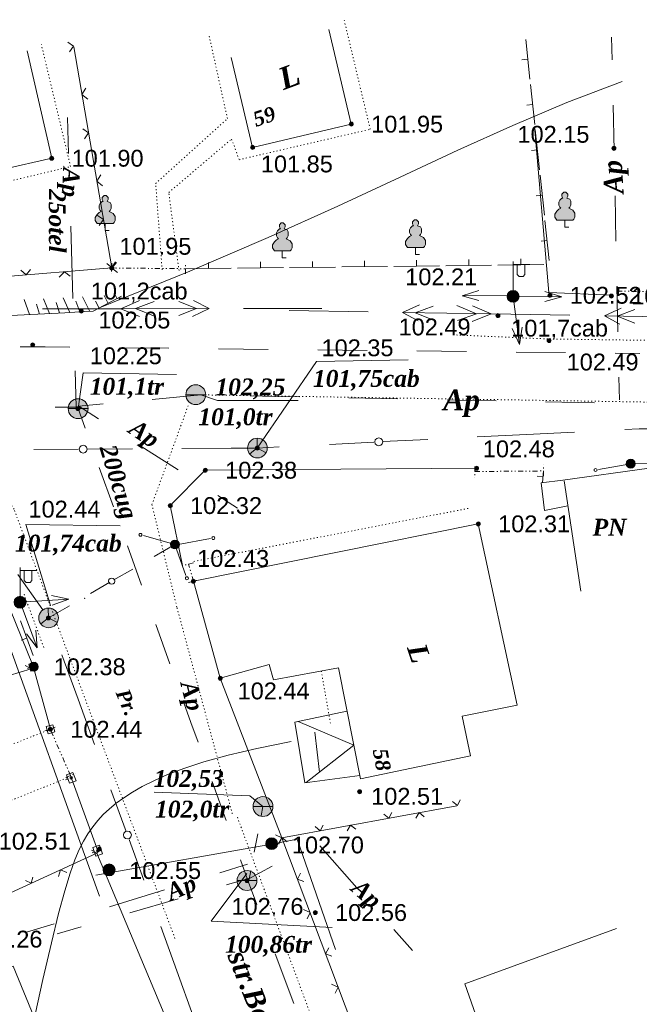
# Model space of a CAD drawing. Header units: millimetres. Extents: x 9396 to 25236, y 15106 to 31102.
# Tile 222 of 256: x 11839 to 11901, y 16457 to 16557. Entities that reach past the tile are written whole.
import ezdxf
from ezdxf.enums import TextEntityAlignment as Align

# ---------------------------------------------------------------- set-up
doc = ezdxf.new("R2010")
doc.units = ezdxf.units.MM
for name, pattern in [('DIVIDE', [1.25, 0.5, -0.25, 0, -0.25, 0, -0.25]), ('DOT', [0.25, 0, -0.25]), ('HIDDEN', [0.375, 0.25, -0.125])]:
    doc.linetypes.add(name, pattern=pattern)
for name, color, linetype, lineweight, true_color in [('1001010', 7, 'Continuous', 9, 0x000000), ('10010110', 7, 'Continuous', 20, 0xa25100), ('10010210', 7, 'Continuous', 9, 0x000000), ('1060000', 7, 'Continuous', 9, 0x000000), ('1070000', 7, 'DOT', 9, 0x000000), ('2030003', 7, 'Continuous', 9, 0x000000), ('2030012', 7, 'Continuous', 9, 0x000000), ('2030021', 7, 'Continuous', 9, 0x000000), ('21100200', 7, 'HIDDEN', 0, 0x800080), ('3000105', 7, 'DIVIDE', 9, 0x000000), ('3000113', 7, 'Continuous', 9, 0x000000), ('3000130', 7, 'Continuous', 9, 0x000000), ('3000220', 7, 'Continuous', 9, 0x000000), ('3000260', 7, 'Continuous', 9, 0x000000), ('4000210', 7, 'Continuous', 9, 0x000000), ('5010210', 7, 'Continuous', 20, 0x008000), ('5010420', 7, 'Continuous', 9, 0x000000), ('6011210', 1, 'Continuous', 9, 0xff0000), ('6011300', 1, 'Continuous', 20, 0xff0000), ('8010110', 7, 'Continuous', 20, 0x0080ff), ('8010120', 7, 'Continuous', 20, 0x0080ff), ('8010200', 7, 'Continuous', 9, 0x000000), ('9010110', 7, 'Continuous', 9, 0x000000), ('9010120', 7, 'Continuous', 20, 0x000000), ('9010200', 7, 'Continuous', 9, 0x000000)]:
    doc.layers.add(name, color=color, linetype=linetype, lineweight=lineweight, true_color=true_color)
doc.styles.add('1', font='timesbi.ttf', dxfattribs={"height": 0.00127})
doc.styles.add('10', font='timesbi.ttf', dxfattribs={"height": 0.001481})
doc.styles.add('12', font='timesbi.ttf', dxfattribs={"height": 0.001693})
doc.styles.add('13', font='timesbi.ttf', dxfattribs={"height": 0.001693})
doc.styles.add('2', font='timesbi.ttf', dxfattribs={"height": 0.001693})
doc.styles.add('26', font='arial.ttf', dxfattribs={"height": 0.001693})
doc.styles.add('3', font='timesbi.ttf', dxfattribs={"height": 0.001693})
doc.styles.add('9', font='timesbi.ttf', dxfattribs={"height": 0.001693})
doc.styles.add('F2', font='arial.ttf', dxfattribs={"height": 0.001693})

# ---------------------------------------------------------------- blocks, each defined once
blk = doc.blocks.new('SYMBOL21100200')
at = {"true_color": 0x800080}
h = blk.add_hatch(color=216, dxfattribs=at)
edge = h.paths.add_edge_path()
edge.add_arc((0, 0), 0.1, 0, 360)
at = {"color": 216, "linetype": 'Continuous', "lineweight": 0, "true_color": 0x800080}
blk.add_circle((0, 0), 0.1, dxfattribs=at)
blk = doc.blocks.new('SYMBOL2030021')
at = {"true_color": 0xffffff}
h = blk.add_hatch(color=7, dxfattribs=at)
edge = h.paths.add_edge_path()
edge.add_arc((0, 0), 0.225, 0, 360)
at = {"true_color": 0x000000}
h = blk.add_hatch(color=18, dxfattribs=at)
edge = h.paths.add_edge_path()
edge.add_arc((0, 0), 0.05, 0, 360)
at = {"color": 18, "linetype": 'Continuous', "lineweight": 0, "true_color": 0x000000}
for radius in [0.225, 0.05]:
    blk.add_circle((0, 0), radius, dxfattribs=at)
blk = doc.blocks.new('SYMBOL2030003')
at = {"true_color": 0xffffff}
h = blk.add_hatch(color=7, dxfattribs=at)
edge = h.paths.add_edge_path()
edge.add_arc((0, 0), 0.3, 0, 360)
at = {"true_color": 0x000000}
h = blk.add_hatch(color=18, dxfattribs=at)
edge = h.paths.add_edge_path()
edge.add_arc((0, 0), 0.1, 0, 360)
at = {"color": 18, "linetype": 'Continuous', "lineweight": 0, "true_color": 0x000000, "flags": 128}
for points in [[(0, 0.3), (0, 1.75)], [(0, 1.6), (0.85, 1.6)], [(0.2, 1.6), (0.2, 1.1), (0.3, 1), (0.5, 1), (0.6, 1.1), (0.6, 1.6)]]:
    blk.add_lwpolyline(points, dxfattribs=at)
at = {"color": 18, "linetype": 'Continuous', "lineweight": 0, "true_color": 0x000000}
for radius in [0.3, 0.1]:
    blk.add_circle((0, 0), radius, dxfattribs=at)
blk = doc.blocks.new('SYMBOL4000210')
at = {"true_color": 0xffffff}
blk.add_hatch(color=7, dxfattribs=at).paths.add_polyline_path([(0.05, 1.75), (-0.05, 1.75), (-0.15, 1.65), (-0.15, 1.55), (-0.1, 1.45), (-0.15, 1.45), (-0.25, 1.35), (-0.3, 1.25), (-0.3, 1.1), (-0.25, 1), (-0.2, 0.95), (-0.3, 0.9), (-0.35, 0.85), (-0.4, 0.8), (-0.5, 0.65), (-0.5, 0.5), (-0.4, 0.35), (-0.3, 0.35), (-0.1, 0.35), (0, 0.35), (0.15, 0.35), (0.4, 0.35), (0.45, 0.4), (0.5, 0.5), (0.5, 0.7), (0.4, 0.85), (0.2, 0.95), (0.25, 1), (0.3, 1.1), (0.3, 1.3), (0.25, 1.4), (0.1, 1.45), (0.15, 1.55), (0.15, 1.65)])
at = {"color": 18, "linetype": 'Continuous', "lineweight": 0, "true_color": 0x000000, "flags": 128}
blk.add_lwpolyline([(0.05, 1.75), (-0.05, 1.75), (-0.15, 1.65), (-0.15, 1.55), (-0.1, 1.45), (-0.15, 1.45), (-0.25, 1.35), (-0.3, 1.25), (-0.3, 1.1), (-0.25, 1), (-0.2, 0.95), (-0.3, 0.9), (-0.35, 0.85), (-0.4, 0.8), (-0.5, 0.65), (-0.5, 0.5), (-0.4, 0.35), (-0.3, 0.35), (-0.1, 0.35), (0, 0.35), (0.15, 0.35), (0.4, 0.35), (0.45, 0.4), (0.5, 0.5), (0.5, 0.7), (0.4, 0.85), (0.2, 0.95), (0.25, 1), (0.3, 1.1), (0.3, 1.3), (0.25, 1.4), (0.1, 1.45), (0.15, 1.55), (0.15, 1.65), (0.05, 1.75)], close=True, dxfattribs=at)
blk.add_lwpolyline([(0, 0.35), (0, 0), (0.2, 0)], dxfattribs=at)
blk = doc.blocks.new('SYMBOL5010420')
at = {"true_color": 0xffffff}
h = blk.add_hatch(color=7, dxfattribs=at)
edge = h.paths.add_edge_path()
edge.add_arc((0, 0), 0.5, 0, 360)
at = {"color": 18, "linetype": 'Continuous', "lineweight": 9, "true_color": 0x000000, "flags": 128}
blk.add_lwpolyline([(-0.5, 0), (0.5, 0)], dxfattribs=at)
at = {"color": 18, "linetype": 'Continuous', "lineweight": 9, "true_color": 0x000000}
blk.add_circle((0, 0), 0.5, dxfattribs=at)
blk = doc.blocks.new('SYMBOL2030012')
at = {"true_color": 0xffffff}
h = blk.add_hatch(color=7, dxfattribs=at)
edge = h.paths.add_edge_path()
edge.add_arc((0, 0), 0.225, 0, 360)
at = {"true_color": 0x000000}
h = blk.add_hatch(color=18, dxfattribs=at)
edge = h.paths.add_edge_path()
edge.add_arc((0, 0), 0.05, 0, 360)
at = {"color": 18, "linetype": 'Continuous', "lineweight": 0, "true_color": 0x000000}
for radius in [0.225, 0.05]:
    blk.add_circle((0, 0), radius, dxfattribs=at)
blk = doc.blocks.new('SYMBOL9010200')
at = {"true_color": 0xffffff}
h = blk.add_hatch(color=7, dxfattribs=at)
edge = h.paths.add_edge_path()
edge.add_arc((0.01, 0), 0.495, 0, 360)
at = {"color": 18, "linetype": 'Continuous', "lineweight": 0, "true_color": 0x000000, "flags": 128}
for points in [[(0.0025, 0.0025), (-0.3845, -0.3005)], [(0.0025, 0.007), (-0.007, 0.495)], [(0.005, 0), (0.44, -0.238)]]:
    blk.add_lwpolyline(points, dxfattribs=at)
at = {"color": 18, "linetype": 'Continuous', "lineweight": 0, "true_color": 0x000000}
blk.add_circle((0.01, 0), 0.495, dxfattribs=at)
blk = doc.blocks.new('SYMBOL8010200')
at = {"true_color": 0x000000}
h = blk.add_hatch(color=18, dxfattribs=at)
edge = h.paths.add_edge_path()
edge.add_arc((0, 0), 0.3, 0, 360)
at = {"color": 18, "linetype": 'Continuous', "lineweight": 0, "true_color": 0x000000}
blk.add_circle((0, 0), 0.3, dxfattribs=at)

msp = doc.modelspace()

# ---------------------------------------------------------------- linework, layer by layer
at = {"layer": '1001010', "color": 253}
for p, q in [((11893.506, 16510.228, 106.299), (11902.173, 16511.411, 135.059)), ((11891.315, 16509.954, 109.515), (11893.506, 16510.228, 109.515)), ((11893.626, 16510.146, 109.515), (11895.309, 16499.059, 61.996)), ((11891.658, 16507.178, 109.515), (11891.315, 16509.954, 109.515)), ((11894.007, 16507.638, 109.515), (11891.658, 16507.178, 109.515)), ((11869.026, 16480.831, 7.103), (11868.582, 16484.87, 2.683)), ((11884.23, 16482.484, 6.94), (11873.151, 16480.16, 6.94))]:
    msp.add_line(p, q, dxfattribs=at)
for points in [[(11860.165, 16552.721, 9.494), (11862.302, 16543.675, 9.484), (11872.229, 16546.02, 14.514), (11869.98, 16555.54, 12.121)], [(11824.028, 16550.628, 1.066), (11827.118, 16539.184, 3.658), (11842.115, 16542.59, 2.634), (11839.664, 16553.378, 3.782)], [(11873.151, 16480.16, 6.94), (11870.93, 16491.342, 5.65), (11864.406, 16490.146, 5.213), (11863.979, 16491.672, 4.684), (11859.063, 16490.296, 3.784), (11856.359, 16500.042, 1.014), (11884.993, 16505.818, 1.993), (11888.911, 16487.59, 6.376), (11883.361, 16486.469, 6.752), (11884.23, 16482.484, 6.94)], [(11873.08, 16480.517, 6.899), (11867.559, 16479.77, 7.326), (11866.55, 16485.87, 1.014), (11871.799, 16486.967, 11.047)], [(11866.875, 16485.938, 1.636), (11872.478, 16483.548, 6.549), (11867.703, 16479.79, 7.315)], [(11888.867, 16444.664, 36.084), (11883.632, 16459.551, 36.084), (11898.888, 16465.118, 36.084)], [(11822.127, 16460.187, 79.672), (11831.886, 16464.095, 79.672), (11833.939, 16459.588, 79.672), (11838.225, 16461.349, 79.672), (11842.449, 16451.036, 79.672), (11827.531, 16445.302, 79.672)]]:
    msp.add_polyline3d(points, dxfattribs=at)
at = {"layer": '10010110'}
for points in [[(11846.988, 16527.581, 3.787), (11855.989, 16531.235, 12.095), (11863.879, 16534.629, 24.201), (11870.865, 16537.777, 38.891), (11877.152, 16540.692, 54.948), (11882.948, 16543.389, 71.161), (11888.46, 16545.884, 86.313), (11893.895, 16548.189, 99.19), (11899.459, 16550.32, 108.579)], [(11866.171, 16483.914, 2.783), (11862.744, 16483.218, 6.797), (11859.848, 16482.538, 13.552), (11857.423, 16481.875, 22.177), (11855.409, 16481.229, 31.798), (11853.744, 16480.6, 41.543), (11852.367, 16479.989, 50.541), (11851.219, 16479.396, 57.917), (11850.238, 16478.821, 62.801), (11849.371, 16478.263, 64.579), (11848.6, 16477.712, 63.679), (11847.913, 16477.156, 60.788), (11847.296, 16476.584, 56.593), (11846.74, 16475.984, 51.783), (11846.233, 16475.344, 47.044), (11845.762, 16474.653, 43.063), (11845.316, 16473.899, 40.528), (11844.881, 16473.053, 39.989), (11844.436, 16472.018, 41.448), (11843.957, 16470.678, 44.768), (11843.42, 16468.92, 49.816), (11842.802, 16466.628, 56.454), (11842.079, 16463.688, 64.547), (11841.227, 16459.986, 73.96), (11840.223, 16455.405, 84.558)]]:
    msp.add_polyline3d(points, dxfattribs=at)
at = {"layer": '10010210', "color": 253}
for p, q in [((11839.871, 16526.867, 83.468), (11839.341, 16528.367, 83.468)), ((11840.891, 16526.917, 83.468), (11840.571, 16527.917, 83.468)), ((11841.901, 16526.977, 83.468), (11841.291, 16528.467, 83.468)), ((11842.911, 16527.027, 83.468), (11842.551, 16528.067, 83.468)), ((11843.931, 16527.077, 83.468), (11843.251, 16528.567, 83.468)), ((11844.941, 16527.137, 83.468), (11844.531, 16528.207, 83.468)), ((11845.961, 16527.187, 83.468), (11845.201, 16528.667, 83.468)), ((11846.891, 16527.527, 83.468), (11846.531, 16528.227, 83.468)), ((11847.341, 16527.767, 83.468), (11849.141, 16528.707, 83.468)), ((11847.791, 16527.997, 83.468), (11847.391, 16528.777, 83.468)), ((11848.691, 16528.467, 83.468), (11848.501, 16528.837, 83.468)), ((11839.361, 16526.837, 83.468), (11841.391, 16526.947, 83.468)), ((11841.391, 16526.947, 83.468), (11843.421, 16527.057, 83.468)), ((11843.421, 16527.057, 83.468), (11845.451, 16527.167, 83.468)), ((11837.341, 16526.727, 83.468), (11839.361, 16526.837, 83.468))]:
    msp.add_line(p, q, dxfattribs=at)
msp.add_polyline3d([(11845.451, 16527.167, 83.468), (11846.271, 16527.207, 83.468), (11847.341, 16527.767, 83.468)], dxfattribs=at)
at = {"layer": '1060000', "color": 253}
for points in [[(11862.78, 16513.445, 1.518), (11868.731, 16522.153, 0.524), (11877.95, 16522.324, 5.882)], [(11844.766, 16517.405, 0.781), (11845.287, 16520.995, 31.16), (11854.646, 16520.84, 3.074)], [(11857.103, 16518.788, 2.383), (11858.774, 16518.212, 3.183), (11866.906, 16518.233, 2.71)], [(11841.995, 16497.613, 0.285), (11839.528, 16505.762, 0.104), (11849.005, 16505.61, 14.61)], [(11863.351, 16477.388, 7.487), (11862.041, 16478.459, 6.719), (11852.399, 16478.838, 6.42)], [(11861.717, 16470.649, 11.023), (11858.13, 16465.858, 14.115), (11870.302, 16465.211, 22.438)]]:
    msp.add_polyline3d(points, dxfattribs=at)
at = {"layer": '1070000', "color": 253}
for p, q in [((11988.14, 16516.669, 62.856), (11857.615, 16518.787, 3.769)), ((11856.405, 16502.038, 1.082), (11884.23, 16507.42, 156.312)), ((11841.312, 16493.388, 1.571), (11839.331, 16498.738)), ((11869.209, 16491.027, 15.829), (11870.159, 16485.634, 8.067))]:
    msp.add_line(p, q, dxfattribs=at)
for points in [[(11854.911, 16531.289, 16.738), (11853.881, 16539.152, 11.975), (11860.202, 16544.516, 9.623), (11860.963, 16542.446, 10.375), (11874.135, 16545.5, 16.644), (11871.509, 16556.525, 13.126)], [(11853.219, 16531.355, 14.775), (11852.563, 16540.054, 10.667), (11859.779, 16546.574, 9.217), (11857.924, 16554.979, 8.424)], [(11825.959, 16531.745, 0.833), (11825.683, 16537.368, 2.708), (11844.009, 16541.752, 3.22), (11841.073, 16554.024, 3.94)], [(12025.29, 16523.592, 65.529), (11943.319, 16523.609, 34.263), (11908.023, 16524.192, 21.39), (11891.987, 16524.415, 15.51), (11882.246, 16524.838, 8.458)], [(11860.272, 16476.658, 9.412), (11854.695, 16497.455, 1.351), (11852.187, 16507.75, 0.561), (11855.877, 16517.816, 0.497)], [(11854.501, 16464.13, 11.045), (11838.33, 16507.28, 0), (11833.064, 16515.14, 0.329), (11829.385, 16516.304, 0.178), (11825.848, 16516.783, 0)], [(11841.988, 16485.157, 151.51), (11819.495, 16476.311, 30.689), (11817.73, 16480.405, 13.19), (11802.885, 16475.168, 11.46)], [(11843.663, 16480.265, 41.824), (11821.516, 16471.389, 41.824), (11824.856, 16463.128, 41.824), (11814.398, 16459.262, 41.824)], [(11907.588, 16369.826, 28.713), (11902.085, 16372.009, 78.298), (11896.586, 16379.74, 78.298), (11860.778, 16476.315, 78.298)]]:
    msp.add_polyline3d(points, dxfattribs=at)
at = {"layer": '3000105', "color": 253}
for p, q in [((11848.15, 16532.054, 14.201), (11848.138, 16530.954, 14.201)), ((11855.564, 16530.977, 14.201), (11855.576, 16532.076, 14.201)), ((11848.145, 16531.554, 8.885), (11855.569, 16531.477, 19.517)), ((11898.961, 16529.733, 7.869), (11898.938, 16528.634, 7.869)), ((11898.95, 16529.234, 6.192), (11907.577, 16529.055, 9.547)), ((11884.651, 16511.58, 1.727), (11884.66, 16510.48, 1.727)), ((11884.655, 16511.08, 1.577), (11891.55, 16511.139, 1.876)), ((11891.554, 16510.639, 1.727), (11891.544, 16511.739, 1.727)), ((11856.36, 16501.908, 1.033), (11855.3, 16501.614, 1.033)), ((11856.359, 16500.042, 1.014), (11855.878, 16501.774, 1.052)), ((11855.877, 16499.909, 1.033), (11856.937, 16500.203, 1.033)), ((11842.447, 16485.355, 155.59), (11841.437, 16484.919, 155.59)), ((11843.989, 16480.519, 197.275), (11841.988, 16485.157, 113.904)), ((11843.53, 16480.32, 155.59), (11844.54, 16480.756, 155.59))]:
    msp.add_line(p, q, dxfattribs=at)
at = {"layer": '3000113', "color": 253}
for p, q in [((11840.235, 16491.514, 57.483), (11836.72, 16500.127, 57.483)), ((11859.063, 16490.296, 1.322), (11865.255, 16474.252, 9.01)), ((11853.417, 16456.537, 32.585), (11846.651, 16472.686, 57.483))]:
    msp.add_line(p, q, dxfattribs=at)
for points in [[(11890.651, 16545.799, 160.547), (11892.076, 16529.086, 21.412), (11898.429, 16528.803, 21.412)], [(11884.834, 16511.419, 0.524), (11857.549, 16511.212, 0.536), (11854.024, 16507.655, 0.764), (11855.251, 16501.62, 1.014)]]:
    msp.add_polyline3d(points, dxfattribs=at)
at = {"layer": '3000130', "color": 253}
for p, q in [((11839.681, 16491.287, 61.46), (11839.921, 16491.347, 61.46)), ((11841.988, 16485.157, 120.795), (11840.235, 16491.514, 2.125)), ((11841.411, 16484.997, 61.46), (11841.651, 16485.067, 61.46)), ((11846.738, 16472.949, 2.462), (11843.989, 16480.519, 61.46)), ((11843.511, 16480.077, 31.961), (11843.751, 16480.157, 31.961)), ((11846.171, 16472.747, 31.961), (11846.411, 16472.827, 31.961))]:
    msp.add_line(p, q, dxfattribs=at)
for points in [[(11840.691, 16491.167, 61.46), (11840.491, 16491.907, 61.46), (11839.821, 16491.717, 61.46), (11840.021, 16490.987, 61.46), (11840.691, 16491.167, 61.46)], [(11840.251, 16491.337, 61.46), (11840.311, 16491.357, 61.46), (11840.341, 16491.387, 61.46), (11840.361, 16491.447, 61.46), (11840.341, 16491.497, 61.46), (11840.311, 16491.537, 61.46), (11840.251, 16491.547, 61.46), (11840.201, 16491.537, 61.46), (11840.161, 16491.497, 61.46), (11840.151, 16491.447, 61.46), (11840.161, 16491.387, 61.46), (11840.201, 16491.357, 61.46), (11840.251, 16491.337, 61.46)], [(11842.431, 16484.887, 61.46), (11842.221, 16485.617, 61.46), (11841.551, 16485.427, 61.46), (11841.751, 16484.697, 61.46), (11842.431, 16484.887, 61.46)], [(11841.991, 16485.057, 61.46), (11842.041, 16485.067, 61.46), (11842.081, 16485.107, 61.46), (11842.091, 16485.157, 61.46), (11842.081, 16485.207, 61.46), (11842.041, 16485.247, 61.46), (11841.991, 16485.257, 61.46), (11841.931, 16485.247, 61.46), (11841.901, 16485.207, 61.46), (11841.881, 16485.157, 61.46), (11841.901, 16485.107, 61.46), (11841.931, 16485.067, 61.46), (11841.991, 16485.057, 61.46)], [(11844.561, 16479.967, 31.961), (11844.251, 16480.827, 31.961), (11843.591, 16480.587, 31.961), (11843.901, 16479.727, 31.961), (11844.561, 16479.967, 31.961)], [(11844.081, 16480.157, 31.961), (11844.131, 16480.177, 31.961), (11844.181, 16480.217, 31.961), (11844.191, 16480.277, 31.961), (11844.181, 16480.337, 31.961), (11844.131, 16480.377, 31.961), (11844.081, 16480.397, 31.961), (11844.021, 16480.377, 31.961), (11843.981, 16480.337, 31.961), (11843.961, 16480.277, 31.961), (11843.981, 16480.217, 31.961), (11844.021, 16480.177, 31.961), (11844.081, 16480.157, 31.961)], [(11847.221, 16472.637, 31.961), (11846.911, 16473.497, 31.961), (11846.251, 16473.257, 31.961), (11846.561, 16472.407, 31.961), (11847.221, 16472.637, 31.961)], [(11846.741, 16472.837, 31.961), (11846.801, 16472.847, 31.961), (11846.841, 16472.887, 31.961), (11846.851, 16472.947, 31.961), (11846.841, 16473.007, 31.961), (11846.801, 16473.047, 31.961), (11846.741, 16473.067, 31.961), (11846.681, 16473.047, 31.961), (11846.641, 16473.007, 31.961), (11846.621, 16472.947, 31.961), (11846.641, 16472.887, 31.961), (11846.681, 16472.847, 31.961), (11846.741, 16472.837, 31.961)]]:
    msp.add_polyline3d(points, close=True, dxfattribs=at)
at = {"layer": '3000220', "color": 253}
for p, q in [((11890.191, 16550.537, 38.724), (11889.761, 16554.547, 38.724)), ((11889.971, 16552.547, 38.724), (11889.381, 16552.477, 38.724)), ((11890.671, 16545.977, 38.724), (11890.251, 16549.997, 38.724)), ((11890.461, 16547.987, 38.724), (11889.861, 16547.927, 38.724)), ((11891.161, 16541.417, 38.724), (11890.731, 16545.437, 38.724)), ((11890.941, 16543.427, 38.724), (11890.351, 16543.367, 38.724)), ((11891.641, 16536.867, 38.724), (11891.221, 16540.877, 38.724)), ((11891.431, 16538.867, 38.724), (11890.831, 16538.807, 38.724)), ((11892.131, 16532.307, 38.724), (11891.701, 16536.317, 38.724)), ((11891.911, 16534.307, 38.724), (11891.321, 16534.247, 38.724)), ((11857.871, 16531.507, 32.404), (11857.861, 16532.107, 32.404)), ((11863.101, 16531.557, 32.404), (11863.101, 16532.157, 32.404)), ((11868.341, 16531.617, 32.404), (11868.331, 16532.217, 32.404)), ((11873.571, 16531.677, 32.404), (11873.561, 16532.277, 32.404)), ((11878.801, 16531.737, 32.404), (11878.791, 16532.337, 32.404)), ((11884.031, 16531.797, 32.404), (11884.031, 16532.397, 32.404)), ((11886.961, 16531.827, 32.404), (11891.571, 16531.887, 32.404)), ((11889.271, 16531.857, 32.404), (11889.261, 16532.457, 32.404)), ((11855.571, 16531.477, 32.404), (11860.171, 16531.527, 32.404)), ((11860.801, 16531.537, 32.404), (11865.411, 16531.587, 32.404)), ((11866.031, 16531.597, 32.404), (11870.641, 16531.647, 32.404)), ((11871.271, 16531.657, 32.404), (11875.871, 16531.707, 32.404)), ((11876.501, 16531.717, 32.404), (11881.101, 16531.767, 32.404)), ((11881.731, 16531.777, 32.404), (11886.341, 16531.827, 32.404)), ((11891.451, 16509.967, 73.284), (11891.551, 16511.147, 73.284)), ((11891.501, 16510.557, 73.284), (11890.901, 16510.607, 73.284)), ((11840.261, 16492.577, 1.043), (11838.981, 16496.057, 1.043)), ((11839.621, 16494.317, 1.043), (11839.061, 16494.107, 1.043))]:
    msp.add_line(p, q, dxfattribs=at)
at = {"layer": '3000260', "color": 253}
for p, q in [((11848.145, 16531.554, 8.885), (11844.323, 16553.812, 4.505)), ((11826.09, 16529.77, 0.833), (11848.145, 16531.554, 8.885)), ((11840.059, 16491.251, 1.718), (11792.252, 16476.75, 13.334)), ((11865.255, 16474.252, 9.01), (11882.838, 16477.473, 11.451)), ((11865.255, 16474.252, 9.01), (11892.207, 16402.609, 31.518)), ((11816.419, 16458.822, 10.762), (11846.651, 16472.686, 200.886))]:
    msp.add_line(p, q, dxfattribs=at)
for points in [[(11843.911, 16553.287, 6.695), (11844.311, 16553.867, 6.695), (11843.741, 16554.267, 6.695)], [(11845.731, 16548.547, 6.695), (11845.151, 16549.017, 6.695), (11845.551, 16549.637, 6.695)], [(11845.401, 16544.557, 6.695), (11845.811, 16545.147, 6.695), (11845.231, 16545.537, 6.695)], [(11847.231, 16539.817, 6.695), (11846.641, 16540.287, 6.695), (11847.041, 16540.907, 6.695)], [(11846.901, 16535.837, 6.695), (11847.311, 16536.417, 6.695), (11846.731, 16536.817, 6.695)], [(11847.671, 16532.017, 4.859), (11848.201, 16531.557, 4.859), (11848.641, 16532.097, 4.859)], [(11848.731, 16531.097, 6.695), (11848.141, 16531.567, 6.695), (11848.541, 16532.187, 6.695)], [(11839.021, 16531.317, 4.859), (11839.561, 16530.857, 4.859), (11839.991, 16531.397, 4.859)], [(11842.881, 16530.627, 4.859), (11843.391, 16531.167, 4.859), (11843.961, 16530.717, 4.859)], [(11840.371, 16491.867, 7.526), (11840.051, 16491.247, 7.526), (11839.461, 16491.587, 7.526)], [(11882.411, 16477.907, 10.231), (11882.901, 16477.487, 10.231), (11883.191, 16478.047, 10.231)], [(11875.511, 16476.637, 10.231), (11876.001, 16476.217, 10.231), (11876.291, 16476.777, 10.231)], [(11878.711, 16476.207, 10.231), (11879.061, 16476.777, 10.231), (11879.571, 16476.367, 10.231)], [(11868.611, 16475.377, 10.231), (11869.101, 16474.957, 10.231), (11869.391, 16475.517, 10.231)], [(11871.811, 16474.947, 10.231), (11872.161, 16475.517, 10.231), (11872.671, 16475.107, 10.231)], [(11864.611, 16474.547, 20.264), (11865.261, 16474.247, 20.264), (11864.961, 16473.607, 20.264)], [(11864.911, 16473.677, 10.231), (11865.261, 16474.257, 10.231), (11865.781, 16473.837, 10.231)], [(11846.111, 16472.987, 105.824), (11846.701, 16472.707, 105.824), (11846.861, 16473.327, 105.824)], [(11842.791, 16470.367, 105.824), (11843.011, 16471.017, 105.824), (11843.621, 16470.747, 105.824)], [(11867.131, 16470.677, 20.264), (11866.831, 16470.067, 20.264), (11867.451, 16469.837, 20.264)], [(11839.471, 16469.937, 105.824), (11840.061, 16469.667, 105.824), (11840.211, 16470.287, 105.824)], [(11867.431, 16467.047, 20.264), (11868.081, 16466.737, 20.264), (11867.781, 16466.107, 20.264)], [(11869.961, 16463.177, 20.264), (11869.651, 16462.567, 20.264), (11870.271, 16462.327, 20.264)], [(11870.251, 16459.537, 20.264), (11870.901, 16459.237, 20.264), (11870.611, 16458.607, 20.264)]]:
    msp.add_polyline3d(points, dxfattribs=at)
at = {"layer": '5010210'}
for p, q in [((11898.391, 16554.767, 4.801), (11898.441, 16552.487, 4.801)), ((11898.641, 16543.367, 4.801), (11898.541, 16547.927, 4.801)), ((11843.691, 16546.697, 1.882), (11843.801, 16543.057, 1.882)), ((11898.741, 16538.807, 4.801), (11898.791, 16536.527, 4.801)), ((11898.791, 16536.527, 4.801), (11898.841, 16534.247, 4.801)), ((11844.241, 16528.487, 1.882), (11844.021, 16535.767, 1.882)), ((11899.041, 16525.137, 4.801), (11898.941, 16529.697, 4.801)), ((11844.471, 16521.197, 1.882), (11844.581, 16517.557, 1.882)), ((11899.141, 16520.577, 4.801), (11899.191, 16518.297, 4.801)), ((11862.081, 16518.687, 9.377), (11864.551, 16518.637, 9.377)), ((11864.551, 16518.637, 9.377), (11867.031, 16518.587, 9.377)), ((11876.911, 16518.387, 9.377), (11871.971, 16518.487, 9.377)), ((11881.861, 16518.287, 9.377), (11884.331, 16518.237, 9.377)), ((11884.331, 16518.237, 9.377), (11886.801, 16518.187, 9.377)), ((11896.681, 16517.987, 9.377), (11891.741, 16518.087, 9.377)), ((11844.581, 16517.557), (11842.461, 16517.567)), ((11845.471, 16515.437, 5.902), (11844.771, 16517.407, 5.902)), ((11844.831, 16517.647, 9.377), (11847.291, 16517.877, 9.377)), ((11846.831, 16516.367, 0.632), (11844.831, 16517.647, 0.632)), ((11850.821, 16513.807, 0.632), (11854.811, 16511.237, 0.632)), ((11846.891, 16511.487, 5.902), (11848.311, 16507.537, 5.902)), ((11860.801, 16507.397, 0.632), (11858.801, 16508.677, 0.632)), ((11850.441, 16501.617, 5.902), (11849.731, 16503.597, 5.902)), ((11851.151, 16499.647, 5.902), (11850.441, 16501.617, 5.902)), ((11852.571, 16495.697, 5.902), (11853.981, 16491.757, 5.902)), ((11856.111, 16485.837, 5.902), (11855.401, 16487.807, 5.902)), ((11856.821, 16483.857, 5.902), (11856.111, 16485.837, 5.902)), ((11858.241, 16479.917, 5.902), (11859.661, 16475.967, 5.902)), ((11863.351, 16477.387, 26.199), (11863.181, 16476.467, 26.199)), ((11862.481, 16472.797, 26.199), (11862.831, 16474.637, 26.199)), ((11869.081, 16473.447, 24.212), (11872.801, 16469.227, 24.212)), ((11859.011, 16470.717, 26.199), (11861.791, 16471.577, 26.199)), ((11861.791, 16470.047, 5.902), (11861.081, 16472.017, 5.902)), ((11864.261, 16471.397, 24.212), (11861.791, 16470.047, 24.212)), ((11862.131, 16470.967, 26.199), (11861.961, 16470.047, 26.199)), ((11859.691, 16469.517, 10.77), (11862.131, 16470.217, 10.77)), ((11861.791, 16470.047, 112.33), (11862.721, 16467.547, 112.33)), ((11853.461, 16469.017, 26.199), (11847.911, 16467.317, 26.199)), ((11854.831, 16468.107, 10.77), (11849.961, 16466.707, 10.77)), ((11839.581, 16464.757, 26.199), (11842.361, 16465.607, 26.199)), ((11842.661, 16464.597, 10.77), (11845.091, 16465.297, 10.77)), ((11878.381, 16462.897, 24.212), (11876.521, 16465.007, 24.212)), ((11866.461, 16457.577, 112.33), (11864.591, 16462.567, 112.33))]:
    msp.add_line(p, q, dxfattribs=at)
msp.add_polyline3d([(11857.141, 16518.787, 9.377), (11857.101, 16518.787, 9.377), (11852.221, 16518.337, 9.377)], dxfattribs=at)
at = {"layer": '6011210'}
for p, q in [((11888.264, 16528.797, 6.288), (11883.364, 16528.76, 6.288)), ((11888.493, 16528.699, 33.694), (11893.392, 16528.657, 33.694)), ((11888.493, 16528.699, 8.505), (11889.134, 16523.842, 8.505)), ((11838.933, 16497.933, 34.078), (11843.824, 16498.232, 34.078)), ((11838.933, 16497.933, 33.325), (11840.665, 16493.349, 33.325))]:
    msp.add_line(p, q, dxfattribs=at)
for points in [[(11885.068, 16528.273, 6.288), (11883.364, 16528.76, 6.288), (11883.364, 16528.76, 6.288), (11885.06, 16529.273, 6.288)], [(11891.697, 16529.172, 33.694), (11893.392, 16528.657, 33.694), (11893.392, 16528.657, 33.694), (11891.688, 16528.172, 33.694)], [(11889.407, 16525.592, 8.505), (11889.134, 16523.842, 8.505), (11889.134, 16523.842, 8.505), (11888.416, 16525.461, 8.505)], [(11842.097, 16498.628, 34.078), (11843.824, 16498.232, 34.078), (11843.824, 16498.232, 34.078), (11842.158, 16497.629, 34.078)], [(11840.532, 16495.117, 33.325), (11840.665, 16493.349, 33.325), (11840.665, 16493.349, 33.325), (11839.596, 16494.763, 33.325)]]:
    msp.add_polyline3d(points, dxfattribs=at)
msp.add_point((11845.413, 16498.329, 34.078), dxfattribs=at)
at = {"layer": '6011300'}
for p, q in [((11849.071, 16527.457, 94.823), (11850.941, 16528.267, 94.823)), ((11841.181, 16527.447, 94.823), (11849.071, 16527.457, 94.823)), ((11849.071, 16527.457, 94.823), (11857.941, 16527.477, 94.823)), ((11849.071, 16527.457, 94.823), (11850.941, 16526.667, 94.823)), ((11861.391, 16527.477, 94.823), (11869.281, 16527.487, 94.823)), ((11873.911, 16527.137, 39.256), (11865.981, 16527.267, 39.256)), ((11886.281, 16526.927, 39.256), (11877.371, 16527.077, 39.256)), ((11886.281, 16526.927, 39.256), (11884.391, 16526.157, 39.256)), ((11886.281, 16526.927, 39.256), (11884.421, 16527.757, 39.256)), ((11894.211, 16526.797, 39.256), (11886.281, 16526.927, 39.256)), ((11906.581, 16526.587, 39.256), (11897.671, 16526.737, 39.256))]:
    msp.add_line(p, q, dxfattribs=at)
for points in [[(11850.551, 16527.467, 94.823), (11852.421, 16528.167, 94.823), (11850.551, 16527.467, 94.823), (11852.521, 16526.667, 94.823)], [(11854.881, 16528.167, 94.823), (11856.661, 16527.467, 94.823), (11854.891, 16526.767, 94.823)], [(11856.361, 16528.267, 94.823), (11857.941, 16527.477, 94.823), (11856.271, 16526.667, 94.823)], [(11878.941, 16526.247, 39.256), (11877.371, 16527.077, 39.256), (11879.071, 16527.847, 39.256)], [(11880.431, 16526.327, 39.256), (11878.661, 16527.057, 39.256), (11880.451, 16527.727, 39.256)], [(11884.801, 16526.947, 39.256), (11882.911, 16526.287, 39.256), (11884.801, 16526.947, 39.256), (11882.831, 16527.787, 39.256)], [(11899.241, 16525.907, 39.256), (11897.671, 16526.737, 39.256), (11899.371, 16527.507, 39.256)], [(11900.731, 16525.987, 39.256), (11898.961, 16526.717, 39.256), (11900.751, 16527.387, 39.256)]]:
    msp.add_polyline3d(points, dxfattribs=at)
at = {"layer": '8010110'}
msp.add_line((11834.874, 16501.687, 2.16), (11846.914, 16468.379, 76.193), dxfattribs=at)
msp.add_polyline3d([(11846.563, 16470.489, 11.872), (11864.403, 16473.652, 39.176), (11866.775, 16474.092, 39.176), (11870.642, 16463.019, 39.176)], dxfattribs=at)
at = {"layer": '8010120'}
for p, q in [((11838.951, 16523.627, 32.718), (11841.451, 16523.607, 32.718)), ((11841.451, 16523.607, 32.718), (11843.941, 16523.577, 32.718)), ((11853.901, 16523.477, 32.718), (11848.921, 16523.527, 32.718)), ((11858.891, 16523.417, 32.718), (11861.381, 16523.397, 32.718)), ((11861.381, 16523.397, 32.718), (11863.871, 16523.367, 32.718)), ((11873.841, 16523.257, 32.718), (11868.851, 16523.317, 32.718)), ((11878.821, 16523.207, 32.718), (11881.311, 16523.177, 32.718)), ((11881.311, 16523.177, 32.718), (11883.801, 16523.157, 32.718)), ((11893.771, 16523.047, 32.718), (11888.791, 16523.097, 32.718)), ((11898.751, 16522.997, 32.718), (11901.241, 16522.967, 32.718))]:
    msp.add_line(p, q, dxfattribs=at)
at = {"layer": '9010110', "color": 253}
for p, q in [((11900.327, 16511.869, 1.474), (11897.079, 16511.29, 1.474)), ((11900.327, 16511.869, 3.757), (11903.627, 16511.892, 3.757)), ((11854.503, 16503.741, 10.695), (11851.326, 16504.633, 10.695)), ((11854.816, 16503.759, 1.474), (11858.065, 16504.338, 1.474)), ((11854.503, 16503.741, 2.868), (11855.601, 16500.629, 2.868))]:
    msp.add_line(p, q, dxfattribs=at)
for points in [[(11896.933, 16511.237, 1.474), (11896.913, 16511.312, 1.474), (11896.858, 16511.367, 1.474), (11896.783, 16511.387, 1.474), (11896.708, 16511.367, 1.474), (11896.653, 16511.312, 1.474), (11896.633, 16511.237, 1.474), (11896.653, 16511.162, 1.474), (11896.708, 16511.108, 1.474), (11896.783, 16511.087, 1.474), (11896.858, 16511.108, 1.474), (11896.913, 16511.162, 1.474), (11896.933, 16511.237, 1.474)], [(11851.187, 16504.714, 10.695), (11851.167, 16504.789, 10.695), (11851.112, 16504.844, 10.695), (11851.037, 16504.864, 10.695), (11850.962, 16504.844, 10.695), (11850.907, 16504.789, 10.695), (11850.887, 16504.714, 10.695), (11850.907, 16504.639, 10.695), (11850.962, 16504.584, 10.695), (11851.037, 16504.564, 10.695), (11851.112, 16504.584, 10.695), (11851.167, 16504.639, 10.695), (11851.187, 16504.714, 10.695)], [(11858.51, 16504.39, 1.474), (11858.49, 16504.465, 1.474), (11858.435, 16504.52, 1.474), (11858.36, 16504.54, 1.474), (11858.285, 16504.52, 1.474), (11858.23, 16504.465, 1.474), (11858.21, 16504.39, 1.474), (11858.23, 16504.315, 1.474), (11858.285, 16504.26, 1.474), (11858.36, 16504.24, 1.474), (11858.435, 16504.26, 1.474), (11858.49, 16504.315, 1.474), (11858.51, 16504.39, 1.474)], [(11855.851, 16500.346, 2.868), (11855.831, 16500.421, 2.868), (11855.776, 16500.476, 2.868), (11855.701, 16500.496, 2.868), (11855.626, 16500.476, 2.868), (11855.571, 16500.421, 2.868), (11855.551, 16500.346, 2.868), (11855.571, 16500.271, 2.868), (11855.626, 16500.216, 2.868), (11855.701, 16500.196, 2.868), (11855.776, 16500.216, 2.868), (11855.831, 16500.271, 2.868), (11855.851, 16500.346, 2.868)]]:
    msp.add_polyline3d(points, close=True, dxfattribs=at)
at = {"layer": '9010120', "color": 253}
for p, q in [((11889.831, 16514.817, 16.002), (11894.681, 16515.057, 16.002)), ((11874.491, 16514.037, 16.002), (11870.041, 16513.807, 16.002)), ((11879.941, 16514.317, 16.002), (11875.381, 16514.087, 16.002)), ((11884.891, 16514.567, 16.002), (11889.831, 16514.817, 16.002)), ((11844.771, 16513.327, 16.002), (11840.311, 16513.307, 16.002)), ((11850.231, 16513.367, 16.002), (11845.671, 16513.337, 16.002)), ((11855.181, 16513.397, 16.002), (11860.141, 16513.427, 16.002)), ((11854.501, 16503.737, 0.461), (11852.421, 16502.537, 0.461)), ((11848.351, 16500.177, 0.461), (11850.261, 16501.277, 0.461)), ((11838.701, 16500.717, 10.933), (11841.221, 16497.157, 10.933)), ((11846.021, 16498.817, 0.461), (11847.971, 16499.957, 0.461)), ((11843.901, 16497.587, 0.461), (11841.781, 16496.357, 0.461)), ((11844.761, 16488.177, 10.933), (11843.131, 16492.637, 10.933)), ((11846.411, 16483.627, 10.933), (11844.761, 16488.177, 10.933)), ((11848.071, 16479.077, 10.933), (11849.591, 16474.887, 10.933)), ((11849.891, 16474.067, 10.933), (11851.381, 16469.977, 10.933)), ((11854.691, 16460.867, 10.933), (11853.071, 16465.327, 10.933)), ((11856.351, 16456.317, 10.933), (11854.691, 16460.867, 10.933))]:
    msp.add_line(p, q, dxfattribs=at)
for points in [[(11904.191, 16515.387, 16.002), (11901.171, 16515.387, 16.002), (11899.731, 16515.317, 16.002)], [(11860.141, 16513.427, 16.002), (11862.781, 16513.447, 16.002), (11864.991, 16513.557, 16.002)]]:
    msp.add_polyline3d(points, dxfattribs=at)
for points in [[(11874.991, 16513.667, 16.002), (11875.191, 16513.717, 16.002), (11875.331, 16513.867, 16.002), (11875.391, 16514.067, 16.002), (11875.331, 16514.257, 16.002), (11875.191, 16514.407, 16.002), (11874.991, 16514.457, 16.002), (11874.791, 16514.407, 16.002), (11874.641, 16514.257, 16.002), (11874.591, 16514.067, 16.002), (11874.641, 16513.867, 16.002), (11874.791, 16513.717, 16.002), (11874.991, 16513.667, 16.002)], [(11845.271, 16512.937, 16.002), (11845.471, 16512.987, 16.002), (11845.611, 16513.137, 16.002), (11845.671, 16513.337, 16.002), (11845.611, 16513.537, 16.002), (11845.471, 16513.677, 16.002), (11845.271, 16513.737, 16.002), (11845.071, 16513.677, 16.002), (11844.931, 16513.537, 16.002), (11844.871, 16513.337, 16.002), (11844.931, 16513.137, 16.002), (11845.071, 16512.987, 16.002), (11845.271, 16512.937, 16.002)], [(11848.141, 16499.737, 0.461), (11848.301, 16499.777, 0.461), (11848.411, 16499.897, 0.461), (11848.461, 16500.047, 0.461), (11848.411, 16500.207, 0.461), (11848.301, 16500.327, 0.461), (11848.141, 16500.367, 0.461), (11847.981, 16500.327, 0.461), (11847.871, 16500.207, 0.461), (11847.831, 16500.047, 0.461), (11847.871, 16499.897, 0.461), (11847.981, 16499.777, 0.461), (11848.141, 16499.737, 0.461)], [(11849.731, 16474.127, 10.933), (11849.921, 16474.187, 10.933), (11850.071, 16474.327, 10.933), (11850.121, 16474.527, 10.933), (11850.071, 16474.717, 10.933), (11849.921, 16474.867, 10.933), (11849.731, 16474.917, 10.933), (11849.531, 16474.867, 10.933), (11849.381, 16474.717, 10.933), (11849.331, 16474.527, 10.933), (11849.381, 16474.327, 10.933), (11849.531, 16474.187, 10.933), (11849.731, 16474.127, 10.933)]]:
    msp.add_polyline3d(points, close=True, dxfattribs=at)

# ---------------------------------------------------------------- block references
at = {"layer": '2030003', "color": 253, "xscale": 2, "yscale": 2, "zscale": 2}
for p in [(11888.493, 16528.699, 8.444), (11838.933, 16497.933)]:
    msp.add_blockref('SYMBOL2030003', p, dxfattribs=at)
at = {"layer": '2030012', "color": 253, "xscale": 2, "yscale": 2, "zscale": 2}
for p in [(11854.503, 16503.741, 11.328), (11840.314, 16491.445, 1.571)]:
    msp.add_blockref('SYMBOL2030012', p, dxfattribs=at)
at = {"layer": '2030021', "color": 253, "xscale": 2, "yscale": 2, "zscale": 2}
msp.add_blockref('SYMBOL2030021', (11900.327, 16511.869, 2.022), dxfattribs=at)
at = {"layer": '21100200', "xscale": 2, "yscale": 2, "zscale": 2}
for p in [(11872.229, 16546.02, 203.9), (11862.302, 16543.675, 203.7), (11898.637, 16543.579, 204.3), (11842.115, 16542.59, 203.8), (11848.145, 16531.554, 203.9), (11888.493, 16528.699, 204.423), (11892.19, 16528.807, 205.04), (11898.375, 16528.728, 205.043), (11845.086, 16527.215, 204.1), (11886.967, 16526.762, 204.98), (11840.206, 16523.823, 204.501), (11892.118, 16524.255, 204.988), (11844.766, 16517.405, 204.494), (11862.78, 16513.445, 204.707), (11900.327, 16511.869, 205.473), (11857.549, 16511.212, 204.766), (11884.834, 16511.419, 204.964), (11854.024, 16507.655, 204.648), (11884.993, 16505.818, 204.62), (11856.359, 16500.042, 204.851), (11838.933, 16497.933, 204.735), (11841.78, 16496.36, 204.889), (11840.314, 16491.445, 204.763), (11859.063, 16490.296, 204.883), (11841.988, 16485.157, 204.884), (11873.07, 16478.877, 205.02), (11864.263, 16473.524, 205.398), (11846.91, 16473.101, 205.02), (11847.903, 16470.947, 205.108), (11861.747, 16469.944, 205.522), (11868.601, 16466.727, 205.116)]:
    msp.add_blockref('SYMBOL21100200', p, dxfattribs=at)
at = {"layer": '4000210', "color": 253, "xscale": 2, "yscale": 2, "zscale": 2}
for p in [(11847.496, 16535.33, 8.142), (11893.703, 16535.672, 73.917), (11865.298, 16532.582, 29.957), (11878.696, 16532.906, 29.957)]:
    msp.add_blockref('SYMBOL4000210', p, dxfattribs=at)
at = {"layer": '5010420', "color": 253, "xscale": 2, "yscale": 2, "zscale": 2}
for p in [(11856.596, 16518.808), (11844.766, 16517.405, 0.781), (11863.351, 16477.388, 7.487), (11861.747, 16469.944, 11.023)]:
    msp.add_blockref('SYMBOL5010420', p, dxfattribs=at)
at = {"layer": '8010200', "color": 253, "xscale": 2, "yscale": 2, "zscale": 2}
for p in [(11864.227, 16473.652, 8.14), (11847.881, 16471.016, 8.14)]:
    msp.add_blockref('SYMBOL8010200', p, dxfattribs=at)
at = {"layer": '9010200', "color": 253, "xscale": 2, "yscale": 2, "zscale": 2}
for p in [(11862.78, 16513.445, 1.518), (11841.78, 16496.36, 0.285)]:
    msp.add_blockref('SYMBOL9010200', p, dxfattribs=at)

# ---------------------------------------------------------------- texts
at = {"layer": '1001010', "color": 253, "style": '9'}
for height, rotation, p in [(2.199, 20.4, (11865.037, 16550.467, 11.439)), (1.973, 288.2, (11878.75, 16493.662, 51.7))]:
    msp.add_text('L', height=height, rotation=rotation, dxfattribs=at).set_placement(p, align=Align.MIDDLE_LEFT)
at = {"layer": '1001010', "color": 1, "true_color": 0xff0000, "style": '10'}
for s, rotation, p in [('59', 18.2, (11862.417, 16546.447, 10.299)), ('58', 280.3, (11875.11, 16483.202, 6.82))]:
    msp.add_text(s, height=1.4813, rotation=rotation, dxfattribs=at).set_placement(p, align=Align.MIDDLE_LEFT)
at = {"layer": '1001010', "color": 253, "style": '9'}
msp.add_text('PN', height=1.693, dxfattribs=at).set_placement((11896.487, 16505.482, 41.036), align=Align.MIDDLE_LEFT)
at = {"layer": '1070000', "color": 253}
for s, height, rotation, style, p in [('Pr.', 1.428, 292.7, '1', (11849.174, 16489.117, 13.803)), ('str.Beleacov', 2.02395, 291.7, '2', (11860.694, 16462.777, 23.763))]:
    msp.add_text(s, height=height, rotation=rotation, dxfattribs=dict(at, style=style)).set_placement(p, align=Align.MIDDLE_LEFT)
at = {"layer": '21100200', "color": 253}
for s, style, p in [('101.95', 'F2', (11874.229, 16546.02, 203.9)), ('102.15', 'F2', (11888.937, 16544.999, 130.4)), ('101.90', 'F2', (11844.115, 16542.59, 203.8)), ('101.85', 'F2', (11863.142, 16542.015, 10.76)), ('101.95', 'F2', (11848.925, 16533.734, 14.44)), ('102.21', 'F2', (11877.653, 16530.659, 59.543)), ('101,2cab', '26', (11846.046, 16529.235, 10.5)), ('102.52', 'F2', (11894.19, 16528.807, 205.04)), ('102.52', 'F2', (11900.375, 16528.728, 205.043)), ('102.05', 'F2', (11846.806, 16526.315, 8.28)), ('102.49', 'F2', (11876.987, 16525.622, 3.4)), ('101,7cab', '26', (11888.307, 16525.502, 67.96)), ('102.35', 'F2', (11869.24, 16523.525, 4.907)), ('102.25', 'F2', (11845.946, 16522.725, 11.394)), ('102.49', 'F2', (11893.878, 16522.095, 94.308)), ('102.48', 'F2', (11885.454, 16513.359, 0.524)), ('102.38', 'F2', (11859.549, 16511.212, 204.766)), ('102.44', 'F2', (11839.78, 16507.3, 0.389)), ('102.32', 'F2', (11856.024, 16507.655, 204.648)), ('102.31', 'F2', (11886.993, 16505.818, 204.62)), ('102.43', 'F2', (11856.739, 16502.342, 5.891)), ('102.38', 'F2', (11842.314, 16491.445, 204.763)), ('102.44', 'F2', (11860.803, 16489.016, 1.043)), ('102.44', 'F2', (11843.988, 16485.157, 204.884)), ('102.51', 'F2', (11874.23, 16478.417, 92.22)), ('102.51', 'F2', (11836.79, 16473.901, 105.12)), ('102.70', 'F2', (11866.263, 16473.524, 205.398)), ('102.55', 'F2', (11849.903, 16470.947, 205.108)), ('102.76', 'F2', (11860.187, 16467.344, 105.422)), ('102.56', 'F2', (11870.601, 16466.727, 205.116)), ('102.26', 'F2', (11833.95, 16464.053, 204.512))]:
    msp.add_text(s, height=1.693, dxfattribs=dict(at, style=style)).set_placement(p, align=Align.MIDDLE_LEFT)
at = {"layer": '5010210', "color": 253}
for s, height, rotation, style, p in [('Ap', 1.927, 93.5, '3', (11898.651, 16539.012, 163.641)), ('Ap', 1.693, 267.7, '2', (11844.116, 16541.667, 4.442)), ('25otel', 1.693, 270, '3', (11842.676, 16539.487, 6.482)), ('Ap', 1.693, 325.6, '3', (11850.196, 16515.742, 0.132)), ('200cug', 1.693, 287.1, '2', (11847.721, 16513.707, 0.962)), ('Ap', 1.693, 284.5, '3', (11855.861, 16489.967, 2.382)), ('Ap', 1.693, 22.4, '3', (11853.756, 16468.687, 14.27)), ('Ap', 1.693, 318.1, '3', (11872.666, 16469.612, 24.212))]:
    msp.add_text(s, height=height, rotation=rotation, dxfattribs=dict(at, style=style)).set_placement(p, align=Align.MIDDLE_LEFT)
at = {"layer": '5010210', "color": 253, "style": '3'}
msp.add_text('Ap', height=2.0942, dxfattribs=at).set_placement((11881.471, 16518.287, 8.737), align=Align.MIDDLE_LEFT)
at = {"layer": '5010420', "color": 253}
for s, style, p in [('101,1tr', '13', (11845.946, 16519.645, 8.301)), ('102,25', '12', (11858.576, 16519.588, 3.1)), ('101,0tr', '13', (11856.856, 16516.588, 0.42)), ('102,53', '12', (11852.371, 16480.208, 5.927)), ('102,0tr', '13', (11852.511, 16477.128, 7.367)), ('100,86tr', '13', (11859.547, 16463.524, 18.443))]:
    msp.add_text(s, height=1.693, dxfattribs=dict(at, style=style)).set_placement(p, align=Align.MIDDLE_LEFT)
at = {"layer": '9010200', "color": 253, "style": '12'}
for s, p in [('101,75cab', (11868.38, 16520.445, 6.158)), ('101,74cab', (11838.42, 16503.88, 20.445))]:
    msp.add_text(s, height=1.693, dxfattribs=at).set_placement(p, align=Align.MIDDLE_LEFT)

doc.saveas('drawing.dxf')
